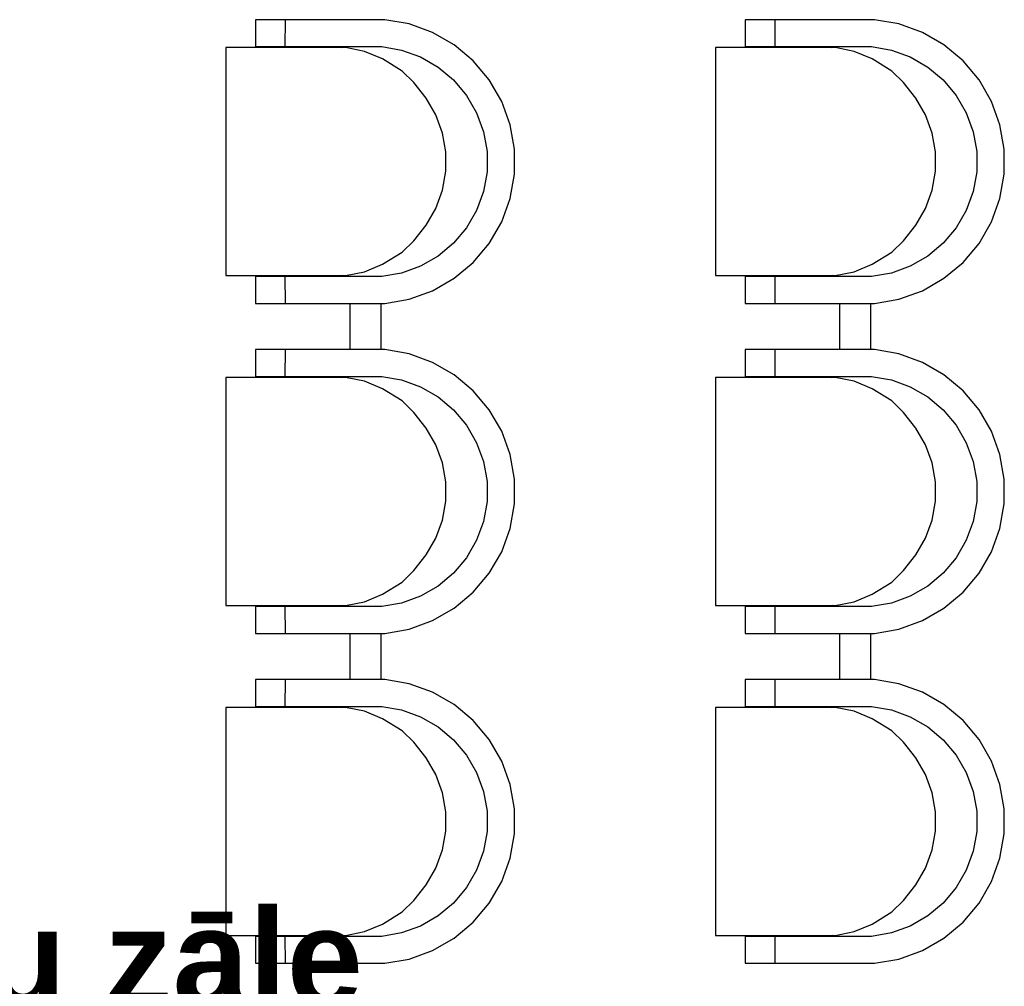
# Model space of a CAD drawing. Header units: millimetres. Extents: x -1662057 to -197461, y -941126 to 63888.
# Tile 178 of 209: x -1579180 to -1577170, y -290463 to -288488. Entities that reach past the tile are written whole.
import ezdxf

# ---------------------------------------------------------------- set-up
doc = ezdxf.new("R2010")
doc.units = ezdxf.units.MM
doc.layers.add('eksplikaacijas txt', color=252, linetype='CONTINUOUS')
doc.layers.add('hatch_mb', color=7, linetype='CONTINUOUS')
doc.styles.add('GENERATED_STYLE_2', font='arialbd.ttf')

msp = doc.modelspace()

# ---------------------------------------------------------------- linework, layer by layer
at = {"layer": 'hatch_mb', "color": 251, "linetype": 'Continuous', "true_color": 0x636466}
for p, q in [((-1578699.08495, -288487.78808), (-1578699.08495, -288542.78808)), ((-1578434.95272, -288487.78808), (-1578699.08495, -288487.78808)), ((-1578699.08495, -288487.78808), (-1578699.08495, -288542.78808)), ((-1578434.95272, -288487.78808), (-1578699.08495, -288487.78808)), ((-1578638.39812, -288487.78808), (-1578638.58601, -288542.78808)), ((-1578638.39812, -288487.78808), (-1578638.58601, -288542.78808)), ((-1578384.86662, -288496.60008), (-1578434.95272, -288487.78808)), ((-1578384.86662, -288496.60008), (-1578434.95272, -288487.78808)), ((-1578337.07475, -288513.95508), (-1578384.86662, -288496.60008)), ((-1578337.07475, -288513.95508), (-1578384.86662, -288496.60008)), ((-1577699.08495, -288487.78808), (-1577699.08495, -288542.78808)), ((-1577434.95272, -288487.78808), (-1577699.08495, -288487.78808)), ((-1577699.08495, -288487.78808), (-1577699.08495, -288542.78808)), ((-1577434.95272, -288487.78808), (-1577699.08495, -288487.78808)), ((-1577638.39812, -288487.78808), (-1577638.58601, -288542.78808)), ((-1577638.39812, -288487.78808), (-1577638.58601, -288542.78808)), ((-1577384.86662, -288496.60008), (-1577434.95272, -288487.78808)), ((-1577384.86662, -288496.60008), (-1577434.95272, -288487.78808)), ((-1577337.07475, -288513.95508), (-1577384.86662, -288496.60008)), ((-1577337.07475, -288513.95508), (-1577384.86662, -288496.60008)), ((-1578293.02842, -288539.32608), (-1578337.07475, -288513.95508)), ((-1578293.02842, -288539.32608), (-1578337.07475, -288513.95508)), ((-1577293.02842, -288539.32608), (-1577337.07475, -288513.95508)), ((-1577293.02842, -288539.32608), (-1577337.07475, -288513.95508)), ((-1578254.06867, -288571.94408), (-1578293.02842, -288539.32608)), ((-1578254.06867, -288571.94408), (-1578293.02842, -288539.32608)), ((-1577254.06867, -288571.94408), (-1577293.02842, -288539.32608)), ((-1577254.06867, -288571.94408), (-1577293.02842, -288539.32608)), ((-1578515.17616, -288544.78808), (-1578759.48073, -288544.78808)), ((-1578759.48073, -288544.78808), (-1578759.48073, -289010.78808)), ((-1578515.17616, -288544.78808), (-1578759.48073, -288544.78808)), ((-1578759.48073, -288544.78808), (-1578759.48073, -289010.78808)), ((-1578699.08495, -288542.78808), (-1578440.96183, -288542.78808)), ((-1578699.08495, -288542.78808), (-1578440.96183, -288542.78808)), ((-1578537.03742, -288542.78808), (-1578523.33208, -288544.78808)), ((-1578537.03742, -288542.78808), (-1578523.33208, -288544.78808)), ((-1578476.47241, -288552.62508), (-1578515.17616, -288544.78808)), ((-1578476.47241, -288552.62508), (-1578515.17616, -288544.78808)), ((-1578439.54253, -288568.09008), (-1578476.47241, -288552.62508)), ((-1578439.54253, -288568.09008), (-1578476.47241, -288552.62508)), ((-1578440.96183, -288542.78808), (-1578400.37436, -288549.92808)), ((-1578440.96183, -288542.78808), (-1578400.37436, -288549.92808)), ((-1578400.37436, -288549.92808), (-1578361.64616, -288563.99208)), ((-1578400.37436, -288549.92808), (-1578361.64616, -288563.99208)), ((-1577515.17616, -288544.78808), (-1577759.48073, -288544.78808)), ((-1577759.48073, -288544.78808), (-1577759.48073, -289010.78808)), ((-1577515.17616, -288544.78808), (-1577759.48073, -288544.78808)), ((-1577759.48073, -288544.78808), (-1577759.48073, -289010.78808)), ((-1577699.08495, -288542.78808), (-1577440.96183, -288542.78808)), ((-1577699.08495, -288542.78808), (-1577440.96183, -288542.78808)), ((-1577537.03742, -288542.78808), (-1577523.33208, -288544.78808)), ((-1577537.03742, -288542.78808), (-1577523.33208, -288544.78808)), ((-1577476.47241, -288552.62508), (-1577515.17616, -288544.78808)), ((-1577476.47241, -288552.62508), (-1577515.17616, -288544.78808)), ((-1577439.54253, -288568.09008), (-1577476.47241, -288552.62508)), ((-1577439.54253, -288568.09008), (-1577476.47241, -288552.62508)), ((-1577440.96183, -288542.78808), (-1577400.37436, -288549.92808)), ((-1577440.96183, -288542.78808), (-1577400.37436, -288549.92808)), ((-1577400.37436, -288549.92808), (-1577361.64616, -288563.99208)), ((-1577400.37436, -288549.92808), (-1577361.64616, -288563.99208)), ((-1578399.5171, -288592.77508), (-1578439.54253, -288568.09008)), ((-1578399.5171, -288592.77508), (-1578439.54253, -288568.09008)), ((-1578361.64616, -288563.99208), (-1578325.95484, -288584.55208)), ((-1578361.64616, -288563.99208), (-1578325.95484, -288584.55208)), ((-1578221.37625, -288610.81508), (-1578254.06867, -288571.94408)), ((-1578221.37625, -288610.81508), (-1578254.06867, -288571.94408)), ((-1577399.5171, -288592.77508), (-1577439.54253, -288568.09008)), ((-1577399.5171, -288592.77508), (-1577439.54253, -288568.09008)), ((-1577361.64616, -288563.99208), (-1577325.95484, -288584.55208)), ((-1577361.64616, -288563.99208), (-1577325.95484, -288584.55208)), ((-1577221.37625, -288610.81508), (-1577254.06867, -288571.94408)), ((-1577221.37625, -288610.81508), (-1577254.06867, -288571.94408)), ((-1578375.40063, -288616.08108), (-1578399.5171, -288592.77508)), ((-1578375.40063, -288616.08108), (-1578399.5171, -288592.77508)), ((-1578325.95484, -288584.55208), (-1578294.38296, -288610.98308)), ((-1578325.95484, -288584.55208), (-1578294.38296, -288610.98308)), ((-1577375.40063, -288616.08108), (-1577399.5171, -288592.77508)), ((-1577375.40063, -288616.08108), (-1577399.5171, -288592.77508)), ((-1577325.95484, -288584.55208), (-1577294.38296, -288610.98308)), ((-1577325.95484, -288584.55208), (-1577294.38296, -288610.98308)), ((-1578350.13917, -288648.24008), (-1578375.40063, -288616.08108)), ((-1578350.13917, -288648.24008), (-1578375.40063, -288616.08108)), ((-1578294.38296, -288610.98308), (-1578267.89161, -288642.48308)), ((-1578294.38296, -288610.98308), (-1578267.89161, -288642.48308)), ((-1578195.94731, -288654.76108), (-1578221.37625, -288610.81508)), ((-1578195.94731, -288654.76108), (-1578221.37625, -288610.81508)), ((-1577350.13917, -288648.24008), (-1577375.40063, -288616.08108)), ((-1577350.13917, -288648.24008), (-1577375.40063, -288616.08108)), ((-1577294.38296, -288610.98308), (-1577267.89161, -288642.48308)), ((-1577294.38296, -288610.98308), (-1577267.89161, -288642.48308)), ((-1577195.94731, -288654.76108), (-1577221.37625, -288610.81508)), ((-1577195.94731, -288654.76108), (-1577221.37625, -288610.81508)), ((-1578330.48882, -288682.33608), (-1578350.13917, -288648.24008)), ((-1578330.48882, -288682.33608), (-1578350.13917, -288648.24008)), ((-1578267.89161, -288642.48308), (-1578247.28465, -288678.09308)), ((-1578267.89161, -288642.48308), (-1578247.28465, -288678.09308)), ((-1578178.55269, -288702.44408), (-1578195.94731, -288654.76108)), ((-1578178.55269, -288702.44408), (-1578195.94731, -288654.76108)), ((-1577330.48882, -288682.33608), (-1577350.13917, -288648.24008)), ((-1577330.48882, -288682.33608), (-1577350.13917, -288648.24008)), ((-1577267.89161, -288642.48308), (-1577247.28465, -288678.09308)), ((-1577267.89161, -288642.48308), (-1577247.28465, -288678.09308)), ((-1577178.55269, -288702.44408), (-1577195.94731, -288654.76108)), ((-1577178.55269, -288702.44408), (-1577195.94731, -288654.76108)), ((-1578247.28465, -288678.09308), (-1578233.18859, -288716.73308)), ((-1578247.28465, -288678.09308), (-1578233.18859, -288716.73308)), ((-1577247.28465, -288678.09308), (-1577233.18859, -288716.73308)), ((-1577247.28465, -288678.09308), (-1577233.18859, -288716.73308)), ((-1578317.04752, -288719.33108), (-1578330.48882, -288682.33608)), ((-1578317.04752, -288719.33108), (-1578330.48882, -288682.33608)), ((-1577317.04752, -288719.33108), (-1577330.48882, -288682.33608)), ((-1577317.04752, -288719.33108), (-1577330.48882, -288682.33608)), ((-1578310.22255, -288758.10308), (-1578317.04752, -288719.33108)), ((-1578310.22255, -288758.10308), (-1578317.04752, -288719.33108)), ((-1578233.18859, -288716.73308), (-1578226.03228, -288757.22808)), ((-1578233.18859, -288716.73308), (-1578226.03228, -288757.22808)), ((-1578169.72056, -288752.41608), (-1578178.55269, -288702.44408)), ((-1578169.72056, -288752.41608), (-1578178.55269, -288702.44408)), ((-1577310.22255, -288758.10308), (-1577317.04752, -288719.33108)), ((-1577310.22255, -288758.10308), (-1577317.04752, -288719.33108)), ((-1577233.18859, -288716.73308), (-1577226.03228, -288757.22808)), ((-1577233.18859, -288716.73308), (-1577226.03228, -288757.22808)), ((-1577169.72056, -288752.41608), (-1577178.55269, -288702.44408)), ((-1577169.72056, -288752.41608), (-1577178.55269, -288702.44408)), ((-1578310.22255, -288797.47308), (-1578310.22255, -288758.10308)), ((-1578310.22255, -288797.47308), (-1578310.22255, -288758.10308)), ((-1578226.03228, -288757.22808), (-1578226.03228, -288798.34808)), ((-1578226.03228, -288757.22808), (-1578226.03228, -288798.34808)), ((-1578169.72056, -288803.16008), (-1578169.72056, -288752.41608)), ((-1578169.72056, -288803.16008), (-1578169.72056, -288752.41608)), ((-1577310.22255, -288797.47308), (-1577310.22255, -288758.10308)), ((-1577310.22255, -288797.47308), (-1577310.22255, -288758.10308)), ((-1577226.03228, -288757.22808), (-1577226.03228, -288798.34808)), ((-1577226.03228, -288757.22808), (-1577226.03228, -288798.34808)), ((-1577169.72056, -288803.16008), (-1577169.72056, -288752.41608)), ((-1577169.72056, -288803.16008), (-1577169.72056, -288752.41608)), ((-1578317.04752, -288836.24508), (-1578310.22255, -288797.47308)), ((-1578317.04752, -288836.24508), (-1578310.22255, -288797.47308)), ((-1578226.03228, -288798.34808), (-1578233.18859, -288838.84308)), ((-1578226.03228, -288798.34808), (-1578233.18859, -288838.84308)), ((-1577317.04752, -288836.24508), (-1577310.22255, -288797.47308)), ((-1577317.04752, -288836.24508), (-1577310.22255, -288797.47308)), ((-1577226.03228, -288798.34808), (-1577233.18859, -288838.84308)), ((-1577226.03228, -288798.34808), (-1577233.18859, -288838.84308)), ((-1578178.55269, -288853.13208), (-1578169.72056, -288803.16008)), ((-1578178.55269, -288853.13208), (-1578169.72056, -288803.16008)), ((-1577178.55269, -288853.13208), (-1577169.72056, -288803.16008)), ((-1577178.55269, -288853.13208), (-1577169.72056, -288803.16008)), ((-1578330.48882, -288873.24008), (-1578317.04752, -288836.24508)), ((-1578330.48882, -288873.24008), (-1578317.04752, -288836.24508)), ((-1578233.18859, -288838.84308), (-1578247.28465, -288877.48308)), ((-1578233.18859, -288838.84308), (-1578247.28465, -288877.48308)), ((-1577330.48882, -288873.24008), (-1577317.04752, -288836.24508)), ((-1577330.48882, -288873.24008), (-1577317.04752, -288836.24508)), ((-1577233.18859, -288838.84308), (-1577247.28465, -288877.48308)), ((-1577233.18859, -288838.84308), (-1577247.28465, -288877.48308)), ((-1578195.94731, -288900.81508), (-1578178.55269, -288853.13208)), ((-1578195.94731, -288900.81508), (-1578178.55269, -288853.13208)), ((-1577195.94731, -288900.81508), (-1577178.55269, -288853.13208)), ((-1577195.94731, -288900.81508), (-1577178.55269, -288853.13208)), ((-1578350.13917, -288907.33608), (-1578330.48882, -288873.24008)), ((-1578350.13917, -288907.33608), (-1578330.48882, -288873.24008)), ((-1578247.28465, -288877.48308), (-1578267.89161, -288913.09308)), ((-1578247.28465, -288877.48308), (-1578267.89161, -288913.09308)), ((-1577350.13917, -288907.33608), (-1577330.48882, -288873.24008)), ((-1577350.13917, -288907.33608), (-1577330.48882, -288873.24008)), ((-1577247.28465, -288877.48308), (-1577267.89161, -288913.09308)), ((-1577247.28465, -288877.48308), (-1577267.89161, -288913.09308)), ((-1578221.37625, -288944.76108), (-1578195.94731, -288900.81508)), ((-1578221.37625, -288944.76108), (-1578195.94731, -288900.81508)), ((-1577221.37625, -288944.76108), (-1577195.94731, -288900.81508)), ((-1577221.37625, -288944.76108), (-1577195.94731, -288900.81508)), ((-1578375.40063, -288939.49508), (-1578350.13917, -288907.33608)), ((-1578375.40063, -288939.49508), (-1578350.13917, -288907.33608)), ((-1578267.89161, -288913.09308), (-1578294.38296, -288944.59308)), ((-1578267.89161, -288913.09308), (-1578294.38296, -288944.59308)), ((-1577375.40063, -288939.49508), (-1577350.13917, -288907.33608)), ((-1577375.40063, -288939.49508), (-1577350.13917, -288907.33608)), ((-1577267.89161, -288913.09308), (-1577294.38296, -288944.59308)), ((-1577267.89161, -288913.09308), (-1577294.38296, -288944.59308)), ((-1578399.5171, -288962.80108), (-1578375.40063, -288939.49508)), ((-1578399.5171, -288962.80108), (-1578375.40063, -288939.49508)), ((-1577399.5171, -288962.80108), (-1577375.40063, -288939.49508)), ((-1577399.5171, -288962.80108), (-1577375.40063, -288939.49508)), ((-1578294.38296, -288944.59308), (-1578325.95484, -288971.02408)), ((-1578294.38296, -288944.59308), (-1578325.95484, -288971.02408)), ((-1578254.06867, -288983.63208), (-1578221.37625, -288944.76108)), ((-1578254.06867, -288983.63208), (-1578221.37625, -288944.76108)), ((-1577294.38296, -288944.59308), (-1577325.95484, -288971.02408)), ((-1577294.38296, -288944.59308), (-1577325.95484, -288971.02408)), ((-1577254.06867, -288983.63208), (-1577221.37625, -288944.76108)), ((-1577254.06867, -288983.63208), (-1577221.37625, -288944.76108)), ((-1578439.54253, -288987.48608), (-1578399.5171, -288962.80108)), ((-1578439.54253, -288987.48608), (-1578399.5171, -288962.80108)), ((-1578325.95484, -288971.02408), (-1578361.64616, -288991.58408)), ((-1578325.95484, -288971.02408), (-1578361.64616, -288991.58408)), ((-1577439.54253, -288987.48608), (-1577399.5171, -288962.80108)), ((-1577439.54253, -288987.48608), (-1577399.5171, -288962.80108)), ((-1577325.95484, -288971.02408), (-1577361.64616, -288991.58408)), ((-1577325.95484, -288971.02408), (-1577361.64616, -288991.58408)), ((-1578476.47241, -289002.95108), (-1578439.54253, -288987.48608)), ((-1578476.47241, -289002.95108), (-1578439.54253, -288987.48608)), ((-1578361.64616, -288991.58408), (-1578400.37436, -289005.64808)), ((-1578361.64616, -288991.58408), (-1578400.37436, -289005.64808)), ((-1578293.02842, -289016.25008), (-1578254.06867, -288983.63208)), ((-1578293.02842, -289016.25008), (-1578254.06867, -288983.63208)), ((-1577476.47241, -289002.95108), (-1577439.54253, -288987.48608)), ((-1577476.47241, -289002.95108), (-1577439.54253, -288987.48608)), ((-1577361.64616, -288991.58408), (-1577400.37436, -289005.64808)), ((-1577361.64616, -288991.58408), (-1577400.37436, -289005.64808)), ((-1577293.02842, -289016.25008), (-1577254.06867, -288983.63208)), ((-1577293.02842, -289016.25008), (-1577254.06867, -288983.63208)), ((-1578759.48073, -289010.78808), (-1578515.17616, -289010.78808)), ((-1578759.48073, -289010.78808), (-1578515.17616, -289010.78808)), ((-1578440.96183, -289012.78808), (-1578699.08495, -289012.78808)), ((-1578699.08495, -289012.78808), (-1578699.08495, -289067.78808)), ((-1578440.96183, -289012.78808), (-1578699.08495, -289012.78808)), ((-1578699.08495, -289012.78808), (-1578699.08495, -289067.78808)), ((-1578638.58601, -289012.78808), (-1578638.39812, -289067.78808)), ((-1578638.58601, -289012.78808), (-1578638.39812, -289067.78808)), ((-1578527.22868, -289012.17408), (-1578551.74545, -289012.78808)), ((-1578527.22868, -289012.17408), (-1578551.74545, -289012.78808)), ((-1578520.55429, -289010.78808), (-1578527.22868, -289012.17408)), ((-1578520.55429, -289010.78808), (-1578527.22868, -289012.17408)), ((-1578515.17616, -289010.78808), (-1578476.47241, -289002.95108)), ((-1578515.17616, -289010.78808), (-1578476.47241, -289002.95108)), ((-1578400.37436, -289005.64808), (-1578440.96183, -289012.78808)), ((-1578400.37436, -289005.64808), (-1578440.96183, -289012.78808)), ((-1578337.07475, -289041.62108), (-1578293.02842, -289016.25008)), ((-1578337.07475, -289041.62108), (-1578293.02842, -289016.25008)), ((-1577759.48073, -289010.78808), (-1577515.17616, -289010.78808)), ((-1577759.48073, -289010.78808), (-1577515.17616, -289010.78808)), ((-1577440.96183, -289012.78808), (-1577699.08495, -289012.78808)), ((-1577699.08495, -289012.78808), (-1577699.08495, -289067.78808)), ((-1577440.96183, -289012.78808), (-1577699.08495, -289012.78808)), ((-1577699.08495, -289012.78808), (-1577699.08495, -289067.78808)), ((-1577638.58601, -289012.78808), (-1577638.39812, -289067.78808)), ((-1577638.58601, -289012.78808), (-1577638.39812, -289067.78808)), ((-1577527.22868, -289012.17408), (-1577551.74545, -289012.78808)), ((-1577527.22868, -289012.17408), (-1577551.74545, -289012.78808)), ((-1577520.55429, -289010.78808), (-1577527.22868, -289012.17408)), ((-1577520.55429, -289010.78808), (-1577527.22868, -289012.17408)), ((-1577515.17616, -289010.78808), (-1577476.47241, -289002.95108)), ((-1577515.17616, -289010.78808), (-1577476.47241, -289002.95108)), ((-1577400.37436, -289005.64808), (-1577440.96183, -289012.78808)), ((-1577400.37436, -289005.64808), (-1577440.96183, -289012.78808)), ((-1577337.07475, -289041.62108), (-1577293.02842, -289016.25008)), ((-1577337.07475, -289041.62108), (-1577293.02842, -289016.25008)), ((-1578384.86662, -289058.97608), (-1578337.07475, -289041.62108)), ((-1578384.86662, -289058.97608), (-1578337.07475, -289041.62108)), ((-1577384.86662, -289058.97608), (-1577337.07475, -289041.62108)), ((-1577384.86662, -289058.97608), (-1577337.07475, -289041.62108)), ((-1578434.95272, -289067.78808), (-1578384.86662, -289058.97608)), ((-1578434.95272, -289067.78808), (-1578384.86662, -289058.97608)), ((-1577434.95272, -289067.78808), (-1577384.86662, -289058.97608)), ((-1577434.95272, -289067.78808), (-1577384.86662, -289058.97608)), ((-1578699.08495, -289067.78808), (-1578434.95272, -289067.78808)), ((-1578699.08495, -289067.78808), (-1578434.95272, -289067.78808)), ((-1578505.98495, -289067.78808), (-1578505.98495, -289161.78808)), ((-1578505.98495, -289067.78808), (-1578505.98495, -289161.78808)), ((-1578442.98495, -289067.78808), (-1578442.98495, -289161.78808)), ((-1578442.98495, -289067.78808), (-1578442.98495, -289161.78808)), ((-1577699.08495, -289067.78808), (-1577434.95272, -289067.78808)), ((-1577699.08495, -289067.78808), (-1577434.95272, -289067.78808)), ((-1577505.98495, -289067.78808), (-1577505.98495, -289161.78808)), ((-1577505.98495, -289067.78808), (-1577505.98495, -289161.78808)), ((-1577442.98495, -289067.78808), (-1577442.98495, -289161.78808)), ((-1577442.98495, -289067.78808), (-1577442.98495, -289161.78808)), ((-1578699.08495, -289161.78808), (-1578699.08495, -289216.78808)), ((-1578434.95272, -289161.78808), (-1578699.08495, -289161.78808)), ((-1578699.08495, -289161.78808), (-1578699.08495, -289216.78808)), ((-1578434.95272, -289161.78808), (-1578699.08495, -289161.78808)), ((-1578638.39812, -289161.78808), (-1578638.58601, -289216.78808)), ((-1578638.39812, -289161.78808), (-1578638.58601, -289216.78808)), ((-1578384.86662, -289170.60008), (-1578434.95272, -289161.78808)), ((-1578384.86662, -289170.60008), (-1578434.95272, -289161.78808)), ((-1577699.08495, -289161.78808), (-1577699.08495, -289216.78808)), ((-1577434.95272, -289161.78808), (-1577699.08495, -289161.78808)), ((-1577699.08495, -289161.78808), (-1577699.08495, -289216.78808)), ((-1577434.95272, -289161.78808), (-1577699.08495, -289161.78808)), ((-1577638.39812, -289161.78808), (-1577638.58601, -289216.78808)), ((-1577638.39812, -289161.78808), (-1577638.58601, -289216.78808)), ((-1577384.86662, -289170.60008), (-1577434.95272, -289161.78808)), ((-1577384.86662, -289170.60008), (-1577434.95272, -289161.78808)), ((-1578337.07475, -289187.95508), (-1578384.86662, -289170.60008)), ((-1578337.07475, -289187.95508), (-1578384.86662, -289170.60008)), ((-1577337.07475, -289187.95508), (-1577384.86662, -289170.60008)), ((-1577337.07475, -289187.95508), (-1577384.86662, -289170.60008)), ((-1578293.02842, -289213.32608), (-1578337.07475, -289187.95508)), ((-1578293.02842, -289213.32608), (-1578337.07475, -289187.95508)), ((-1577293.02842, -289213.32608), (-1577337.07475, -289187.95508)), ((-1577293.02842, -289213.32608), (-1577337.07475, -289187.95508)), ((-1578759.48073, -289218.78808), (-1578759.48073, -289684.78808)), ((-1578515.17616, -289218.78808), (-1578759.48073, -289218.78808)), ((-1578759.48073, -289218.78808), (-1578759.48073, -289684.78808)), ((-1578515.17616, -289218.78808), (-1578759.48073, -289218.78808)), ((-1578699.08495, -289216.78808), (-1578440.96183, -289216.78808)), ((-1578699.08495, -289216.78808), (-1578440.96183, -289216.78808)), ((-1578537.03742, -289216.78808), (-1578523.33208, -289218.78808)), ((-1578537.03742, -289216.78808), (-1578523.33208, -289218.78808)), ((-1578476.47241, -289226.62508), (-1578515.17616, -289218.78808)), ((-1578476.47241, -289226.62508), (-1578515.17616, -289218.78808)), ((-1578440.96183, -289216.78808), (-1578400.37436, -289223.92808)), ((-1578440.96183, -289216.78808), (-1578400.37436, -289223.92808)), ((-1578254.06867, -289245.94408), (-1578293.02842, -289213.32608)), ((-1578254.06867, -289245.94408), (-1578293.02842, -289213.32608)), ((-1577759.48073, -289218.78808), (-1577759.48073, -289684.78808)), ((-1577515.17616, -289218.78808), (-1577759.48073, -289218.78808)), ((-1577759.48073, -289218.78808), (-1577759.48073, -289684.78808)), ((-1577515.17616, -289218.78808), (-1577759.48073, -289218.78808)), ((-1577699.08495, -289216.78808), (-1577440.96183, -289216.78808)), ((-1577699.08495, -289216.78808), (-1577440.96183, -289216.78808)), ((-1577537.03742, -289216.78808), (-1577523.33208, -289218.78808)), ((-1577537.03742, -289216.78808), (-1577523.33208, -289218.78808)), ((-1577476.47241, -289226.62508), (-1577515.17616, -289218.78808)), ((-1577476.47241, -289226.62508), (-1577515.17616, -289218.78808)), ((-1577440.96183, -289216.78808), (-1577400.37436, -289223.92808)), ((-1577440.96183, -289216.78808), (-1577400.37436, -289223.92808)), ((-1577254.06867, -289245.94408), (-1577293.02842, -289213.32608)), ((-1577254.06867, -289245.94408), (-1577293.02842, -289213.32608)), ((-1578439.54253, -289242.09008), (-1578476.47241, -289226.62508)), ((-1578439.54253, -289242.09008), (-1578476.47241, -289226.62508)), ((-1578399.5171, -289266.77508), (-1578439.54253, -289242.09008)), ((-1578399.5171, -289266.77508), (-1578439.54253, -289242.09008)), ((-1578400.37436, -289223.92808), (-1578361.64616, -289237.99208)), ((-1578400.37436, -289223.92808), (-1578361.64616, -289237.99208)), ((-1578361.64616, -289237.99208), (-1578325.95484, -289258.55208)), ((-1578361.64616, -289237.99208), (-1578325.95484, -289258.55208)), ((-1577439.54253, -289242.09008), (-1577476.47241, -289226.62508)), ((-1577439.54253, -289242.09008), (-1577476.47241, -289226.62508)), ((-1577399.5171, -289266.77508), (-1577439.54253, -289242.09008)), ((-1577399.5171, -289266.77508), (-1577439.54253, -289242.09008)), ((-1577400.37436, -289223.92808), (-1577361.64616, -289237.99208)), ((-1577400.37436, -289223.92808), (-1577361.64616, -289237.99208)), ((-1577361.64616, -289237.99208), (-1577325.95484, -289258.55208)), ((-1577361.64616, -289237.99208), (-1577325.95484, -289258.55208)), ((-1578325.95484, -289258.55208), (-1578294.38296, -289284.98308)), ((-1578325.95484, -289258.55208), (-1578294.38296, -289284.98308)), ((-1578221.37625, -289284.81508), (-1578254.06867, -289245.94408)), ((-1578221.37625, -289284.81508), (-1578254.06867, -289245.94408)), ((-1577325.95484, -289258.55208), (-1577294.38296, -289284.98308)), ((-1577325.95484, -289258.55208), (-1577294.38296, -289284.98308)), ((-1577221.37625, -289284.81508), (-1577254.06867, -289245.94408)), ((-1577221.37625, -289284.81508), (-1577254.06867, -289245.94408)), ((-1578375.40063, -289290.08108), (-1578399.5171, -289266.77508)), ((-1578375.40063, -289290.08108), (-1578399.5171, -289266.77508)), ((-1577375.40063, -289290.08108), (-1577399.5171, -289266.77508)), ((-1577375.40063, -289290.08108), (-1577399.5171, -289266.77508)), ((-1578350.13917, -289322.24008), (-1578375.40063, -289290.08108)), ((-1578350.13917, -289322.24008), (-1578375.40063, -289290.08108)), ((-1578294.38296, -289284.98308), (-1578267.89161, -289316.48308)), ((-1578294.38296, -289284.98308), (-1578267.89161, -289316.48308)), ((-1578195.94731, -289328.76108), (-1578221.37625, -289284.81508)), ((-1578195.94731, -289328.76108), (-1578221.37625, -289284.81508)), ((-1577350.13917, -289322.24008), (-1577375.40063, -289290.08108)), ((-1577350.13917, -289322.24008), (-1577375.40063, -289290.08108)), ((-1577294.38296, -289284.98308), (-1577267.89161, -289316.48308)), ((-1577294.38296, -289284.98308), (-1577267.89161, -289316.48308)), ((-1577195.94731, -289328.76108), (-1577221.37625, -289284.81508)), ((-1577195.94731, -289328.76108), (-1577221.37625, -289284.81508)), ((-1578330.48882, -289356.33608), (-1578350.13917, -289322.24008)), ((-1578330.48882, -289356.33608), (-1578350.13917, -289322.24008)), ((-1578267.89161, -289316.48308), (-1578247.28465, -289352.09308)), ((-1578267.89161, -289316.48308), (-1578247.28465, -289352.09308)), ((-1577330.48882, -289356.33608), (-1577350.13917, -289322.24008)), ((-1577330.48882, -289356.33608), (-1577350.13917, -289322.24008)), ((-1577267.89161, -289316.48308), (-1577247.28465, -289352.09308)), ((-1577267.89161, -289316.48308), (-1577247.28465, -289352.09308)), ((-1578178.55269, -289376.44408), (-1578195.94731, -289328.76108)), ((-1578178.55269, -289376.44408), (-1578195.94731, -289328.76108)), ((-1577178.55269, -289376.44408), (-1577195.94731, -289328.76108)), ((-1577178.55269, -289376.44408), (-1577195.94731, -289328.76108)), ((-1578317.04752, -289393.33108), (-1578330.48882, -289356.33608)), ((-1578317.04752, -289393.33108), (-1578330.48882, -289356.33608)), ((-1578247.28465, -289352.09308), (-1578233.18859, -289390.73308)), ((-1578247.28465, -289352.09308), (-1578233.18859, -289390.73308)), ((-1577317.04752, -289393.33108), (-1577330.48882, -289356.33608)), ((-1577317.04752, -289393.33108), (-1577330.48882, -289356.33608)), ((-1577247.28465, -289352.09308), (-1577233.18859, -289390.73308)), ((-1577247.28465, -289352.09308), (-1577233.18859, -289390.73308)), ((-1578169.72056, -289426.41608), (-1578178.55269, -289376.44408)), ((-1578169.72056, -289426.41608), (-1578178.55269, -289376.44408)), ((-1577169.72056, -289426.41608), (-1577178.55269, -289376.44408)), ((-1577169.72056, -289426.41608), (-1577178.55269, -289376.44408)), ((-1578310.22255, -289432.10308), (-1578317.04752, -289393.33108)), ((-1578310.22255, -289432.10308), (-1578317.04752, -289393.33108)), ((-1578233.18859, -289390.73308), (-1578226.03228, -289431.22808)), ((-1578233.18859, -289390.73308), (-1578226.03228, -289431.22808)), ((-1577310.22255, -289432.10308), (-1577317.04752, -289393.33108)), ((-1577310.22255, -289432.10308), (-1577317.04752, -289393.33108)), ((-1577233.18859, -289390.73308), (-1577226.03228, -289431.22808)), ((-1577233.18859, -289390.73308), (-1577226.03228, -289431.22808)), ((-1578310.22255, -289471.47308), (-1578310.22255, -289432.10308)), ((-1578310.22255, -289471.47308), (-1578310.22255, -289432.10308)), ((-1578226.03228, -289431.22808), (-1578226.03228, -289472.34808)), ((-1578226.03228, -289431.22808), (-1578226.03228, -289472.34808)), ((-1578169.72056, -289477.16008), (-1578169.72056, -289426.41608)), ((-1578169.72056, -289477.16008), (-1578169.72056, -289426.41608)), ((-1577310.22255, -289471.47308), (-1577310.22255, -289432.10308)), ((-1577310.22255, -289471.47308), (-1577310.22255, -289432.10308)), ((-1577226.03228, -289431.22808), (-1577226.03228, -289472.34808)), ((-1577226.03228, -289431.22808), (-1577226.03228, -289472.34808)), ((-1577169.72056, -289477.16008), (-1577169.72056, -289426.41608)), ((-1577169.72056, -289477.16008), (-1577169.72056, -289426.41608)), ((-1578317.04752, -289510.24508), (-1578310.22255, -289471.47308)), ((-1578317.04752, -289510.24508), (-1578310.22255, -289471.47308)), ((-1578226.03228, -289472.34808), (-1578233.18859, -289512.84308)), ((-1578226.03228, -289472.34808), (-1578233.18859, -289512.84308)), ((-1578178.55269, -289527.13208), (-1578169.72056, -289477.16008)), ((-1578178.55269, -289527.13208), (-1578169.72056, -289477.16008)), ((-1577317.04752, -289510.24508), (-1577310.22255, -289471.47308)), ((-1577317.04752, -289510.24508), (-1577310.22255, -289471.47308)), ((-1577226.03228, -289472.34808), (-1577233.18859, -289512.84308)), ((-1577226.03228, -289472.34808), (-1577233.18859, -289512.84308)), ((-1577178.55269, -289527.13208), (-1577169.72056, -289477.16008)), ((-1577178.55269, -289527.13208), (-1577169.72056, -289477.16008)), ((-1578330.48882, -289547.24008), (-1578317.04752, -289510.24508)), ((-1578330.48882, -289547.24008), (-1578317.04752, -289510.24508)), ((-1578233.18859, -289512.84308), (-1578247.28465, -289551.48308)), ((-1578233.18859, -289512.84308), (-1578247.28465, -289551.48308)), ((-1577330.48882, -289547.24008), (-1577317.04752, -289510.24508)), ((-1577330.48882, -289547.24008), (-1577317.04752, -289510.24508)), ((-1577233.18859, -289512.84308), (-1577247.28465, -289551.48308)), ((-1577233.18859, -289512.84308), (-1577247.28465, -289551.48308)), ((-1578195.94731, -289574.81508), (-1578178.55269, -289527.13208)), ((-1578195.94731, -289574.81508), (-1578178.55269, -289527.13208)), ((-1577195.94731, -289574.81508), (-1577178.55269, -289527.13208)), ((-1577195.94731, -289574.81508), (-1577178.55269, -289527.13208)), ((-1578350.13917, -289581.33608), (-1578330.48882, -289547.24008)), ((-1578350.13917, -289581.33608), (-1578330.48882, -289547.24008)), ((-1578247.28465, -289551.48308), (-1578267.89161, -289587.09308)), ((-1578247.28465, -289551.48308), (-1578267.89161, -289587.09308)), ((-1577350.13917, -289581.33608), (-1577330.48882, -289547.24008)), ((-1577350.13917, -289581.33608), (-1577330.48882, -289547.24008)), ((-1577247.28465, -289551.48308), (-1577267.89161, -289587.09308)), ((-1577247.28465, -289551.48308), (-1577267.89161, -289587.09308)), ((-1578375.40063, -289613.49508), (-1578350.13917, -289581.33608)), ((-1578375.40063, -289613.49508), (-1578350.13917, -289581.33608)), ((-1578221.37625, -289618.76108), (-1578195.94731, -289574.81508)), ((-1578221.37625, -289618.76108), (-1578195.94731, -289574.81508)), ((-1577375.40063, -289613.49508), (-1577350.13917, -289581.33608)), ((-1577375.40063, -289613.49508), (-1577350.13917, -289581.33608)), ((-1577221.37625, -289618.76108), (-1577195.94731, -289574.81508)), ((-1577221.37625, -289618.76108), (-1577195.94731, -289574.81508)), ((-1578267.89161, -289587.09308), (-1578294.38296, -289618.59308)), ((-1578267.89161, -289587.09308), (-1578294.38296, -289618.59308)), ((-1577267.89161, -289587.09308), (-1577294.38296, -289618.59308)), ((-1577267.89161, -289587.09308), (-1577294.38296, -289618.59308)), ((-1578399.5171, -289636.80108), (-1578375.40063, -289613.49508)), ((-1578399.5171, -289636.80108), (-1578375.40063, -289613.49508)), ((-1578294.38296, -289618.59308), (-1578325.95484, -289645.02408)), ((-1578294.38296, -289618.59308), (-1578325.95484, -289645.02408)), ((-1578254.06867, -289657.63208), (-1578221.37625, -289618.76108)), ((-1578254.06867, -289657.63208), (-1578221.37625, -289618.76108)), ((-1577399.5171, -289636.80108), (-1577375.40063, -289613.49508)), ((-1577399.5171, -289636.80108), (-1577375.40063, -289613.49508)), ((-1577294.38296, -289618.59308), (-1577325.95484, -289645.02408)), ((-1577294.38296, -289618.59308), (-1577325.95484, -289645.02408)), ((-1577254.06867, -289657.63208), (-1577221.37625, -289618.76108)), ((-1577254.06867, -289657.63208), (-1577221.37625, -289618.76108)), ((-1578439.54253, -289661.48608), (-1578399.5171, -289636.80108)), ((-1578439.54253, -289661.48608), (-1578399.5171, -289636.80108)), ((-1578325.95484, -289645.02408), (-1578361.64616, -289665.58408)), ((-1578325.95484, -289645.02408), (-1578361.64616, -289665.58408)), ((-1577439.54253, -289661.48608), (-1577399.5171, -289636.80108)), ((-1577439.54253, -289661.48608), (-1577399.5171, -289636.80108)), ((-1577325.95484, -289645.02408), (-1577361.64616, -289665.58408)), ((-1577325.95484, -289645.02408), (-1577361.64616, -289665.58408)), ((-1578476.47241, -289676.95108), (-1578439.54253, -289661.48608)), ((-1578476.47241, -289676.95108), (-1578439.54253, -289661.48608)), ((-1578293.02842, -289690.25008), (-1578254.06867, -289657.63208)), ((-1578293.02842, -289690.25008), (-1578254.06867, -289657.63208)), ((-1577476.47241, -289676.95108), (-1577439.54253, -289661.48608)), ((-1577476.47241, -289676.95108), (-1577439.54253, -289661.48608)), ((-1577293.02842, -289690.25008), (-1577254.06867, -289657.63208)), ((-1577293.02842, -289690.25008), (-1577254.06867, -289657.63208)), ((-1578759.48073, -289684.78808), (-1578515.17616, -289684.78808)), ((-1578759.48073, -289684.78808), (-1578515.17616, -289684.78808)), ((-1578520.55429, -289684.78808), (-1578527.22868, -289686.17408)), ((-1578520.55429, -289684.78808), (-1578527.22868, -289686.17408)), ((-1578515.17616, -289684.78808), (-1578476.47241, -289676.95108)), ((-1578515.17616, -289684.78808), (-1578476.47241, -289676.95108)), ((-1578400.37436, -289679.64808), (-1578440.96183, -289686.78808)), ((-1578400.37436, -289679.64808), (-1578440.96183, -289686.78808)), ((-1578361.64616, -289665.58408), (-1578400.37436, -289679.64808)), ((-1578361.64616, -289665.58408), (-1578400.37436, -289679.64808)), ((-1577759.48073, -289684.78808), (-1577515.17616, -289684.78808)), ((-1577759.48073, -289684.78808), (-1577515.17616, -289684.78808)), ((-1577520.55429, -289684.78808), (-1577527.22868, -289686.17408)), ((-1577520.55429, -289684.78808), (-1577527.22868, -289686.17408)), ((-1577515.17616, -289684.78808), (-1577476.47241, -289676.95108)), ((-1577515.17616, -289684.78808), (-1577476.47241, -289676.95108)), ((-1577400.37436, -289679.64808), (-1577440.96183, -289686.78808)), ((-1577400.37436, -289679.64808), (-1577440.96183, -289686.78808)), ((-1577361.64616, -289665.58408), (-1577400.37436, -289679.64808)), ((-1577361.64616, -289665.58408), (-1577400.37436, -289679.64808)), ((-1578699.08495, -289686.78808), (-1578699.08495, -289741.78808)), ((-1578440.96183, -289686.78808), (-1578699.08495, -289686.78808)), ((-1578699.08495, -289686.78808), (-1578699.08495, -289741.78808)), ((-1578440.96183, -289686.78808), (-1578699.08495, -289686.78808)), ((-1578638.58601, -289686.78808), (-1578638.39812, -289741.78808)), ((-1578638.58601, -289686.78808), (-1578638.39812, -289741.78808)), ((-1578527.22868, -289686.17408), (-1578551.74545, -289686.78808)), ((-1578527.22868, -289686.17408), (-1578551.74545, -289686.78808)), ((-1578337.07475, -289715.62108), (-1578293.02842, -289690.25008)), ((-1578337.07475, -289715.62108), (-1578293.02842, -289690.25008)), ((-1577699.08495, -289686.78808), (-1577699.08495, -289741.78808)), ((-1577440.96183, -289686.78808), (-1577699.08495, -289686.78808)), ((-1577699.08495, -289686.78808), (-1577699.08495, -289741.78808)), ((-1577440.96183, -289686.78808), (-1577699.08495, -289686.78808)), ((-1577638.58601, -289686.78808), (-1577638.39812, -289741.78808)), ((-1577638.58601, -289686.78808), (-1577638.39812, -289741.78808)), ((-1577527.22868, -289686.17408), (-1577551.74545, -289686.78808)), ((-1577527.22868, -289686.17408), (-1577551.74545, -289686.78808)), ((-1577337.07475, -289715.62108), (-1577293.02842, -289690.25008)), ((-1577337.07475, -289715.62108), (-1577293.02842, -289690.25008)), ((-1578384.86662, -289732.97608), (-1578337.07475, -289715.62108)), ((-1578384.86662, -289732.97608), (-1578337.07475, -289715.62108)), ((-1577384.86662, -289732.97608), (-1577337.07475, -289715.62108)), ((-1577384.86662, -289732.97608), (-1577337.07475, -289715.62108)), ((-1578699.08495, -289741.78808), (-1578434.95272, -289741.78808)), ((-1578699.08495, -289741.78808), (-1578434.95272, -289741.78808)), ((-1578505.98495, -289741.78808), (-1578505.98495, -289835.78808)), ((-1578442.98495, -289741.78808), (-1578442.98495, -289835.78808)), ((-1578434.95272, -289741.78808), (-1578384.86662, -289732.97608)), ((-1578434.95272, -289741.78808), (-1578384.86662, -289732.97608)), ((-1577699.08495, -289741.78808), (-1577434.95272, -289741.78808)), ((-1577699.08495, -289741.78808), (-1577434.95272, -289741.78808)), ((-1577505.98495, -289741.78808), (-1577505.98495, -289835.78808)), ((-1577442.98495, -289741.78808), (-1577442.98495, -289835.78808)), ((-1577434.95272, -289741.78808), (-1577384.86662, -289732.97608)), ((-1577434.95272, -289741.78808), (-1577384.86662, -289732.97608)), ((-1578699.08495, -289835.78808), (-1578699.08495, -289890.78808)), ((-1578434.95272, -289835.78808), (-1578699.08495, -289835.78808)), ((-1578638.39812, -289835.78808), (-1578638.58601, -289890.78808)), ((-1578384.86662, -289844.60008), (-1578434.95272, -289835.78808)), ((-1578337.07475, -289861.95508), (-1578384.86662, -289844.60008)), ((-1577699.08495, -289835.78808), (-1577699.08495, -289890.78808)), ((-1577434.95272, -289835.78808), (-1577699.08495, -289835.78808)), ((-1577638.39812, -289835.78808), (-1577638.58601, -289890.78808)), ((-1577384.86662, -289844.60008), (-1577434.95272, -289835.78808)), ((-1577337.07475, -289861.95508), (-1577384.86662, -289844.60008)), ((-1578293.02842, -289887.32608), (-1578337.07475, -289861.95508)), ((-1577293.02842, -289887.32608), (-1577337.07475, -289861.95508)), ((-1578759.48073, -289892.78808), (-1578759.48073, -290358.78808)), ((-1578515.17616, -289892.78808), (-1578759.48073, -289892.78808)), ((-1578699.08495, -289890.78808), (-1578440.96183, -289890.78808)), ((-1578537.03742, -289890.78808), (-1578523.33208, -289892.78808)), ((-1578476.47241, -289900.62508), (-1578515.17616, -289892.78808)), ((-1578439.54253, -289916.09008), (-1578476.47241, -289900.62508)), ((-1578440.96183, -289890.78808), (-1578400.37436, -289897.92808)), ((-1578400.37436, -289897.92808), (-1578361.64616, -289911.99208)), ((-1578254.06867, -289919.94408), (-1578293.02842, -289887.32608)), ((-1577759.48073, -289892.78808), (-1577759.48073, -290358.78808)), ((-1577515.17616, -289892.78808), (-1577759.48073, -289892.78808)), ((-1577699.08495, -289890.78808), (-1577440.96183, -289890.78808)), ((-1577537.03742, -289890.78808), (-1577523.33208, -289892.78808)), ((-1577476.47241, -289900.62508), (-1577515.17616, -289892.78808)), ((-1577439.54253, -289916.09008), (-1577476.47241, -289900.62508)), ((-1577440.96183, -289890.78808), (-1577400.37436, -289897.92808)), ((-1577400.37436, -289897.92808), (-1577361.64616, -289911.99208)), ((-1577254.06867, -289919.94408), (-1577293.02842, -289887.32608)), ((-1578399.5171, -289940.77508), (-1578439.54253, -289916.09008)), ((-1578361.64616, -289911.99208), (-1578325.95484, -289932.55208)), ((-1578221.37625, -289958.81508), (-1578254.06867, -289919.94408)), ((-1577399.5171, -289940.77508), (-1577439.54253, -289916.09008)), ((-1577361.64616, -289911.99208), (-1577325.95484, -289932.55208)), ((-1577221.37625, -289958.81508), (-1577254.06867, -289919.94408)), ((-1578375.40063, -289964.08108), (-1578399.5171, -289940.77508)), ((-1578325.95484, -289932.55208), (-1578294.38296, -289958.98308)), ((-1577375.40063, -289964.08108), (-1577399.5171, -289940.77508)), ((-1577325.95484, -289932.55208), (-1577294.38296, -289958.98308)), ((-1578350.13917, -289996.24008), (-1578375.40063, -289964.08108)), ((-1578294.38296, -289958.98308), (-1578267.89161, -289990.48308)), ((-1578195.94731, -290002.76108), (-1578221.37625, -289958.81508)), ((-1577350.13917, -289996.24008), (-1577375.40063, -289964.08108)), ((-1577294.38296, -289958.98308), (-1577267.89161, -289990.48308)), ((-1577195.94731, -290002.76108), (-1577221.37625, -289958.81508)), ((-1578330.48882, -290030.33608), (-1578350.13917, -289996.24008)), ((-1578267.89161, -289990.48308), (-1578247.28465, -290026.09308)), ((-1578178.55269, -290050.44408), (-1578195.94731, -290002.76108)), ((-1577330.48882, -290030.33608), (-1577350.13917, -289996.24008)), ((-1577267.89161, -289990.48308), (-1577247.28465, -290026.09308)), ((-1577178.55269, -290050.44408), (-1577195.94731, -290002.76108)), ((-1578247.28465, -290026.09308), (-1578233.18859, -290064.73308)), ((-1577247.28465, -290026.09308), (-1577233.18859, -290064.73308)), ((-1578317.04752, -290067.33108), (-1578330.48882, -290030.33608)), ((-1577317.04752, -290067.33108), (-1577330.48882, -290030.33608)), ((-1578310.22255, -290106.10308), (-1578317.04752, -290067.33108)), ((-1578233.18859, -290064.73308), (-1578226.03228, -290105.22808)), ((-1578169.72056, -290100.41608), (-1578178.55269, -290050.44408)), ((-1577310.22255, -290106.10308), (-1577317.04752, -290067.33108)), ((-1577233.18859, -290064.73308), (-1577226.03228, -290105.22808)), ((-1577169.72056, -290100.41608), (-1577178.55269, -290050.44408)), ((-1578310.22255, -290145.47308), (-1578310.22255, -290106.10308)), ((-1578226.03228, -290105.22808), (-1578226.03228, -290146.34808)), ((-1578169.72056, -290151.16008), (-1578169.72056, -290100.41608)), ((-1577310.22255, -290145.47308), (-1577310.22255, -290106.10308)), ((-1577226.03228, -290105.22808), (-1577226.03228, -290146.34808)), ((-1577169.72056, -290151.16008), (-1577169.72056, -290100.41608)), ((-1578317.04752, -290184.24508), (-1578310.22255, -290145.47308)), ((-1578226.03228, -290146.34808), (-1578233.18859, -290186.84308)), ((-1577317.04752, -290184.24508), (-1577310.22255, -290145.47308)), ((-1577226.03228, -290146.34808), (-1577233.18859, -290186.84308)), ((-1578178.55269, -290201.13208), (-1578169.72056, -290151.16008)), ((-1577178.55269, -290201.13208), (-1577169.72056, -290151.16008)), ((-1578330.48882, -290221.24008), (-1578317.04752, -290184.24508)), ((-1578233.18859, -290186.84308), (-1578247.28465, -290225.48308)), ((-1577330.48882, -290221.24008), (-1577317.04752, -290184.24508)), ((-1577233.18859, -290186.84308), (-1577247.28465, -290225.48308)), ((-1578195.94731, -290248.81508), (-1578178.55269, -290201.13208)), ((-1577195.94731, -290248.81508), (-1577178.55269, -290201.13208)), ((-1578350.13917, -290255.33608), (-1578330.48882, -290221.24008)), ((-1578247.28465, -290225.48308), (-1578267.89161, -290261.09308)), ((-1577350.13917, -290255.33608), (-1577330.48882, -290221.24008)), ((-1577247.28465, -290225.48308), (-1577267.89161, -290261.09308)), ((-1578375.40063, -290287.49508), (-1578350.13917, -290255.33608)), ((-1578267.89161, -290261.09308), (-1578294.38296, -290292.59308)), ((-1578221.37625, -290292.76108), (-1578195.94731, -290248.81508)), ((-1577375.40063, -290287.49508), (-1577350.13917, -290255.33608)), ((-1577267.89161, -290261.09308), (-1577294.38296, -290292.59308)), ((-1577221.37625, -290292.76108), (-1577195.94731, -290248.81508)), ((-1578399.5171, -290310.80108), (-1578375.40063, -290287.49508)), ((-1577399.5171, -290310.80108), (-1577375.40063, -290287.49508)), ((-1578294.38296, -290292.59308), (-1578325.95484, -290319.02408)), ((-1578254.06867, -290331.63208), (-1578221.37625, -290292.76108)), ((-1577294.38296, -290292.59308), (-1577325.95484, -290319.02408)), ((-1577254.06867, -290331.63208), (-1577221.37625, -290292.76108)), ((-1578439.54253, -290335.48608), (-1578399.5171, -290310.80108)), ((-1578325.95484, -290319.02408), (-1578361.64616, -290339.58408)), ((-1577439.54253, -290335.48608), (-1577399.5171, -290310.80108)), ((-1577325.95484, -290319.02408), (-1577361.64616, -290339.58408)), ((-1578476.47241, -290350.95108), (-1578439.54253, -290335.48608)), ((-1578361.64616, -290339.58408), (-1578400.37436, -290353.64808)), ((-1578293.02842, -290364.25008), (-1578254.06867, -290331.63208)), ((-1577476.47241, -290350.95108), (-1577439.54253, -290335.48608)), ((-1577361.64616, -290339.58408), (-1577400.37436, -290353.64808)), ((-1577293.02842, -290364.25008), (-1577254.06867, -290331.63208)), ((-1578759.48073, -290358.78808), (-1578515.17616, -290358.78808)), ((-1578699.08495, -290360.78808), (-1578699.08495, -290415.78808)), ((-1578440.96183, -290360.78808), (-1578699.08495, -290360.78808)), ((-1578638.58601, -290360.78808), (-1578638.39812, -290415.78808)), ((-1578527.22868, -290360.17408), (-1578551.74545, -290360.78808)), ((-1578520.55429, -290358.78808), (-1578527.22868, -290360.17408)), ((-1578515.17616, -290358.78808), (-1578476.47241, -290350.95108)), ((-1578400.37436, -290353.64808), (-1578440.96183, -290360.78808)), ((-1578337.07475, -290389.62108), (-1578293.02842, -290364.25008)), ((-1577759.48073, -290358.78808), (-1577515.17616, -290358.78808)), ((-1577699.08495, -290360.78808), (-1577699.08495, -290415.78808)), ((-1577440.96183, -290360.78808), (-1577699.08495, -290360.78808)), ((-1577638.58601, -290360.78808), (-1577638.39812, -290415.78808)), ((-1577527.22868, -290360.17408), (-1577551.74545, -290360.78808)), ((-1577520.55429, -290358.78808), (-1577527.22868, -290360.17408)), ((-1577515.17616, -290358.78808), (-1577476.47241, -290350.95108)), ((-1577400.37436, -290353.64808), (-1577440.96183, -290360.78808)), ((-1577337.07475, -290389.62108), (-1577293.02842, -290364.25008)), ((-1578434.95272, -290415.78808), (-1578384.86662, -290406.97608)), ((-1578384.86662, -290406.97608), (-1578337.07475, -290389.62108)), ((-1577434.95272, -290415.78808), (-1577384.86662, -290406.97608)), ((-1577384.86662, -290406.97608), (-1577337.07475, -290389.62108)), ((-1578699.08495, -290415.78808), (-1578434.95272, -290415.78808)), ((-1577699.08495, -290415.78808), (-1577434.95272, -290415.78808))]:
    msp.add_line(p, q, dxfattribs=at)

# ---------------------------------------------------------------- texts
at = {"layer": 'eksplikaacijas txt', "color": 251, "linetype": 'Continuous', "lineweight": 20, "true_color": 0x636466, "insert": (-1580637.35538, -290304.66546), "char_height": 200, "attachment_point": 1, "style": 'GENERATED_STYLE_2'}
msp.add_mtext('{Konferenču zāle}', dxfattribs=at)

doc.saveas('drawing.dxf')
